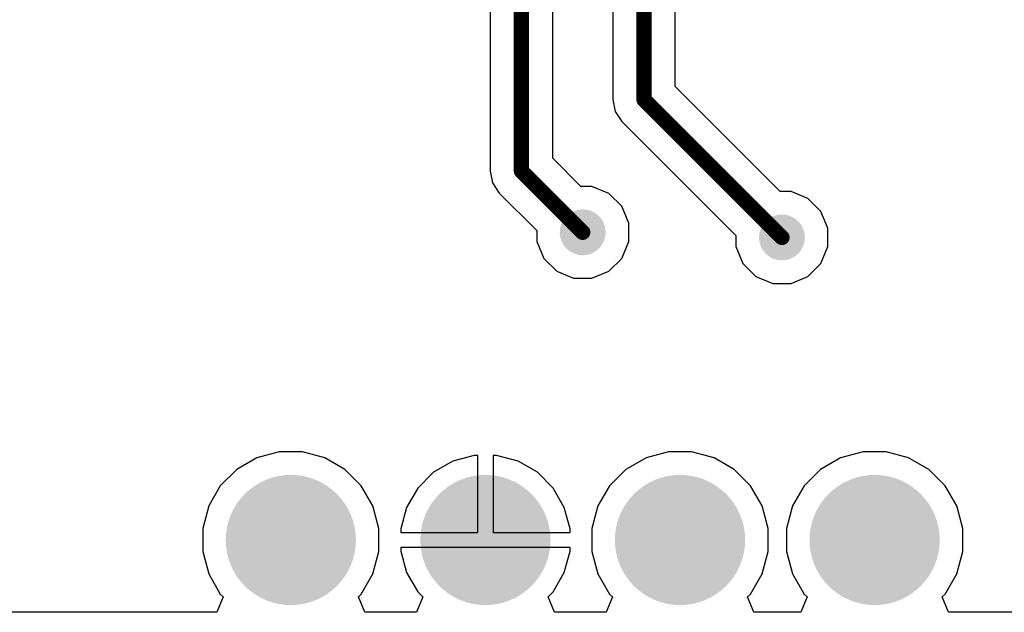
# Model space of a CAD drawing. Header units: inches. Extents: x 0.3 to 40.7, y 0.3 to 25.1.
# Tile 2 of 3: x 13.2 to 26, y 0.3 to 8. Entities that reach past the tile are written whole.
import ezdxf

# ---------------------------------------------------------------- set-up
doc = ezdxf.new("R2010")
doc.units = ezdxf.units.IN
for name, color, linetype in [('Pad Holes', 156, 'Continuous'), ('TOP', 1, 'Continuous'), ('Via Holes', 16, 'Continuous')]:
    doc.layers.add(name, color=color, linetype=linetype)

# ---------------------------------------------------------------- blocks, each defined once
blk = doc.blocks.new('PIN_HEADER_2_54___VERT__1_4POS_F_________1_1696')
at = {"layer": 'Pad Holes'}
h = blk.add_hatch(color=7, dxfattribs=at)
edge = h.paths.add_edge_path()
edge.add_arc((-3.81, 0), 0.499999, 0, 360)
h = blk.add_hatch(color=7, dxfattribs=at)
edge = h.paths.add_edge_path()
edge.add_arc((-1.27, 0), 0.499999, 0, 360)
h = blk.add_hatch(color=7, dxfattribs=at)
edge = h.paths.add_edge_path()
edge.add_arc((1.27, 0), 0.499999, 0, 360)
h = blk.add_hatch(color=7, dxfattribs=at)
edge = h.paths.add_edge_path()
edge.add_arc((3.81, 0), 0.499999, 0, 360)
at = {"layer": 'TOP'}
h = blk.add_hatch(color=1, dxfattribs=at)
edge = h.paths.add_edge_path()
edge.add_arc((-3.81, 0), 0.8499983, 0, 360)
h = blk.add_hatch(color=1, dxfattribs=at)
edge = h.paths.add_edge_path()
edge.add_arc((-1.27, 0), 0.8499983, 0, 360)
h = blk.add_hatch(color=1, dxfattribs=at)
edge = h.paths.add_edge_path()
edge.add_arc((1.27, 0), 0.8499983, 0, 360)
h = blk.add_hatch(color=1, dxfattribs=at)
edge = h.paths.add_edge_path()
edge.add_arc((3.81, 0), 0.8499983, 0, 360)

msp = doc.modelspace()

# ---------------------------------------------------------------- hatches: boundary and pattern name
at = {"layer": 'TOP'}
h = msp.add_hatch(color=1, dxfattribs=at)
edge = h.paths.add_edge_path()
edge.add_arc((20.50002504, 5.266994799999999), 0.2999994, 0, 360)
h = msp.add_hatch(color=1, dxfattribs=at)
edge = h.paths.add_edge_path()
edge.add_arc((23.09999952, 5.19999976), 0.2999994, 0, 360)
at = {"layer": 'Via Holes'}
h = msp.add_hatch(color=7, dxfattribs=at)
edge = h.paths.add_edge_path()
edge.add_arc((20.50002504, 5.266994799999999), 0.1499997, 0, 360)
h = msp.add_hatch(color=7, dxfattribs=at)
edge = h.paths.add_edge_path()
edge.add_arc((23.09999952, 5.19999976), 0.1499997, 0, 360)

# ---------------------------------------------------------------- linework, layer by layer
at = {"layer": 'TOP'}
for p, q in [((21.70786108, 7.16890616), (21.70786108, 10.63285402)), ((20.89219088, 9.5265367), (20.89219088, 6.999986)), ((19.292189, 8.562558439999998), (19.292189, 6.06700844)), ((20.1078592, 6.235928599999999), (20.1078592, 8.562558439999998)), ((23.07676614, 5.79999856), (21.70786108, 7.16890616)), ((20.89219088, 6.999986), (20.89218834, 6.999973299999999)), ((20.89218834, 6.999973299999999), (20.92323476, 6.84390046)), ((20.92323476, 6.84390046), (21.011642, 6.71158932)), ((21.011642, 6.71158932), (22.50000072, 5.22323314)), ((20.4767942, 5.8669936), (20.1078592, 6.235928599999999)), ((19.292189, 6.06700844), (19.29218646, 6.066995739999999)), ((19.29218646, 6.066995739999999), (19.32323288, 5.910922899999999)), ((19.32323288, 5.910922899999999), (19.41164012, 5.77861176)), ((20.61937202, 5.8669936), (20.4767942, 5.8669936)), ((20.83989736, 5.77565012), (20.61937202, 5.8669936)), ((23.2193465, 5.79999856), (23.07676614, 5.79999856)), ((23.43987184, 5.70865508), (23.2193465, 5.79999856)), ((19.41164012, 5.77861176), (19.90002624, 5.29022564)), ((21.00868036, 5.60686712), (20.83989736, 5.77565012)), ((23.60865484, 5.539872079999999), (23.43987184, 5.70865508)), ((21.10002384, 5.38634178), (21.00868036, 5.60686712)), ((23.69999832, 5.319346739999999), (23.60865484, 5.539872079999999)), ((19.90002624, 5.29022564), (19.90002624, 5.14764782)), ((21.10002384, 5.14764782), (21.10002384, 5.38634178)), ((23.69999832, 5.080652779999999), (23.69999832, 5.319346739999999)), ((19.90002624, 5.14764782), (19.99136972, 4.92712248)), ((21.00868036, 4.92712248), (21.10002384, 5.14764782)), ((22.50000072, 5.22323314), (22.50000072, 5.080652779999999)), ((22.50000072, 5.080652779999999), (22.5913442, 4.860127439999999)), ((23.60865484, 4.860127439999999), (23.69999832, 5.080652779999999)), ((19.99136972, 4.92712248), (20.16015272, 4.75833948)), ((20.83989736, 4.75833948), (21.00868036, 4.92712248)), ((20.16015272, 4.75833948), (20.38067806, 4.666995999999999)), ((20.61937202, 4.666995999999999), (20.83989736, 4.75833948)), ((22.5913442, 4.860127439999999), (22.7601272, 4.691344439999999)), ((23.43987184, 4.691344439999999), (23.60865484, 4.860127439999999)), ((20.38067806, 4.666995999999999), (20.61937202, 4.666995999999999)), ((22.7601272, 4.691344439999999), (22.98065254, 4.60000096)), ((23.2193465, 4.60000096), (23.43987184, 4.691344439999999)), ((22.98065254, 4.60000096), (23.2193465, 4.60000096)), ((16.24614226, 2.32163874), (15.98391012, 2.17023696)), ((16.5386258, 2.4000079), (16.24614226, 2.32163874)), ((16.84142428, 2.4000079), (16.5386258, 2.4000079)), ((17.13390782, 2.32163874), (16.84142428, 2.4000079)), ((17.39613996, 2.17023696), (17.13390782, 2.32163874)), ((19.08468116, 2.3540085), (18.80389686, 2.2787737)), ((19.13002524, 2.3540085), (19.08468116, 2.3540085)), ((19.13002524, 1.35001), (19.13002524, 2.3540085)), ((19.37536892, 2.3540085), (19.33002484, 2.3540085)), ((19.33002484, 2.3540085), (19.33002484, 1.35001)), ((19.65615322, 2.2787737), (19.37536892, 2.3540085)), ((21.32614226, 2.32163874), (21.06391012, 2.17023696)), ((21.6186258, 2.4000079), (21.32614226, 2.32163874)), ((21.92142428, 2.4000079), (21.6186258, 2.4000079)), ((22.21390782, 2.32163874), (21.92142428, 2.4000079)), ((22.47613996, 2.17023696), (22.21390782, 2.32163874)), ((23.86614226, 2.32163874), (23.60391012, 2.17023696)), ((24.1586258, 2.4000079), (23.86614226, 2.32163874)), ((24.46142428, 2.4000079), (24.1586258, 2.4000079)), ((24.75390782, 2.32163874), (24.46142428, 2.4000079)), ((25.01613996, 2.17023696), (24.75390782, 2.32163874)), ((18.80389686, 2.2787737), (18.55215238, 2.13342982)), ((19.9078977, 2.13342982), (19.65615322, 2.2787737)), ((15.98391012, 2.17023696), (15.76979828, 1.95612512)), ((17.6102518, 1.95612512), (17.39613996, 2.17023696)), ((18.55215238, 2.13342982), (18.34660542, 1.92788286)), ((20.11344466, 1.92788286), (19.9078977, 2.13342982)), ((21.06391012, 2.17023696), (20.84979828, 1.95612512)), ((22.6902518, 1.95612512), (22.47613996, 2.17023696)), ((23.60391012, 2.17023696), (23.38979828, 1.95612512)), ((25.2302518, 1.95612512), (25.01613996, 2.17023696)), ((15.76979828, 1.95612512), (15.6183965, 1.69389298)), ((17.76165358, 1.69389298), (17.6102518, 1.95612512)), ((18.34660542, 1.92788286), (18.20126154, 1.67613838)), ((20.25878854, 1.67613838), (20.11344466, 1.92788286)), ((20.84979828, 1.95612512), (20.6983965, 1.69389298)), ((22.84165358, 1.69389298), (22.6902518, 1.95612512)), ((23.38979828, 1.95612512), (23.2383965, 1.69389298)), ((25.38165358, 1.69389298), (25.2302518, 1.95612512)), ((15.6183965, 1.69389298), (15.54002734, 1.40140944)), ((17.84002274, 1.40140944), (17.76165358, 1.69389298)), ((18.20126154, 1.67613838), (18.12602674, 1.39535408)), ((20.33402334, 1.39535408), (20.25878854, 1.67613838)), ((20.6983965, 1.69389298), (20.62002734, 1.40140944)), ((22.92002274, 1.40140944), (22.84165358, 1.69389298)), ((23.2383965, 1.69389298), (23.16002734, 1.40140944)), ((25.46002274, 1.40140944), (25.38165358, 1.69389298)), ((15.54002734, 1.40140944), (15.54002734, 1.09861096)), ((17.84002274, 1.09861096), (17.84002274, 1.40140944)), ((18.12602674, 1.39535408), (18.12602674, 1.35001)), ((18.12602674, 1.35001), (19.13002524, 1.35001)), ((19.33002484, 1.35001), (20.33402334, 1.35001)), ((20.33402334, 1.35001), (20.33402334, 1.39535408)), ((20.62002734, 1.40140944), (20.62002734, 1.09861096)), ((22.92002274, 1.09861096), (22.92002274, 1.40140944)), ((23.16002734, 1.40140944), (23.16002734, 1.09861096)), ((25.46002274, 1.09861096), (25.46002274, 1.40140944)), ((15.54002734, 1.09861096), (15.6183965, 0.80612742)), ((17.76165358, 0.80612742), (17.84002274, 1.09861096)), ((20.33402334, 1.1500104), (18.12602674, 1.1500104)), ((18.12602674, 1.1500104), (18.12602674, 1.10466632)), ((18.12602674, 1.10466632), (18.20126154, 0.82388202)), ((20.25878854, 0.82388202), (20.33402334, 1.10466632)), ((20.33402334, 1.10466632), (20.33402334, 1.1500104)), ((20.62002734, 1.09861096), (20.6983965, 0.80612742)), ((22.84165358, 0.80612742), (22.92002274, 1.09861096)), ((23.16002734, 1.09861096), (23.2383965, 0.80612742)), ((25.38165358, 0.80612742), (25.46002274, 1.09861096)), ((15.6183965, 0.80612742), (15.76979828, 0.54389528)), ((17.6102518, 0.54389528), (17.76165358, 0.80612742)), ((18.20126154, 0.82388202), (18.34660542, 0.5721375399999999)), ((20.11344466, 0.5721375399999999), (20.25878854, 0.82388202)), ((20.6983965, 0.80612742), (20.84979828, 0.54389528)), ((22.6902518, 0.54389528), (22.84165358, 0.80612742)), ((23.2383965, 0.80612742), (23.38979828, 0.54389528)), ((25.2302518, 0.54389528), (25.38165358, 0.80612742)), ((15.76979828, 0.54389528), (15.80782462, 0.5058689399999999)), ((17.57222546, 0.5058689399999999), (17.6102518, 0.54389528)), ((18.34660542, 0.5721375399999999), (18.41287402, 0.5058689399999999)), ((20.04717606, 0.5058689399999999), (20.11344466, 0.5721375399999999)), ((20.84979828, 0.54389528), (20.88782462, 0.5058689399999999)), ((22.652228, 0.5058714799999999), (22.6902518, 0.54389528)), ((23.38979828, 0.54389528), (23.42782208, 0.5058714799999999)), ((25.192228, 0.5058714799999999), (25.2302518, 0.54389528)), ((15.80782462, 0.5058689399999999), (15.72498252, 0.3058668)), ((17.65506756, 0.30586934), (17.57222546, 0.5058689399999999)), ((18.41287402, 0.5058689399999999), (18.33002938, 0.30586934)), ((20.1300207, 0.30586934), (20.04717606, 0.5058689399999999)), ((20.88782462, 0.5058689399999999), (20.80497998, 0.30586934)), ((22.7350701, 0.30586934), (22.652228, 0.5058714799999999)), ((23.42782208, 0.5058714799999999), (23.34497998, 0.30586934)), ((25.2750701, 0.30587188), (25.192228, 0.5058714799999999)), ((15.72498252, 0.3058668), (4.5000164, 0.3058642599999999)), ((18.33002938, 0.30586934), (17.65506756, 0.30586934)), ((20.80497998, 0.30586934), (20.1300207, 0.30586934)), ((23.34497998, 0.30586934), (22.7350701, 0.30586934)), ((36.5000032, 0.30587442), (25.2750701, 0.30587188))]:
    msp.add_line(p, q, dxfattribs=at)
at = {"layer": 'TOP', "const_width": 0.1999996}
for points in [[(21.30002598, 6.999973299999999), (21.30002598, 11.08001086)], [(19.7000241, 6.066995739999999), (19.7000241, 9.00325098)], [(21.30002598, 6.999973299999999), (23.09999952, 5.19999976)], [(19.7000241, 6.066995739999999), (20.50002504, 5.266994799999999)]]:
    msp.add_lwpolyline(points, dxfattribs=at)
at = {"layer": 'TOP', "const_width": 0.0999998}
for points in [[(21.25002608, 6.999973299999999, 1), (21.35002588, 6.999973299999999, 1)], [(21.25002608, 6.999973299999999, 1), (21.35002588, 6.999973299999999, 1)], [(19.6500242, 6.066995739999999, 1), (19.750024, 6.066995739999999, 1)], [(19.6500242, 6.066995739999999, 1), (19.750024, 6.066995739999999, 1)], [(20.45002514, 5.266994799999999, 1), (20.55002494, 5.266994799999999, 1)], [(23.04999962, 5.19999976, 1), (23.14999942, 5.19999976, 1)]]:
    msp.add_lwpolyline(points, format="xyb", close=True, dxfattribs=at)

# ---------------------------------------------------------------- block references
msp.add_blockref('PIN_HEADER_2_54___VERT__1_4POS_F_________1_1696', (20.50002504, 1.2500102))

doc.saveas('drawing.dxf')
